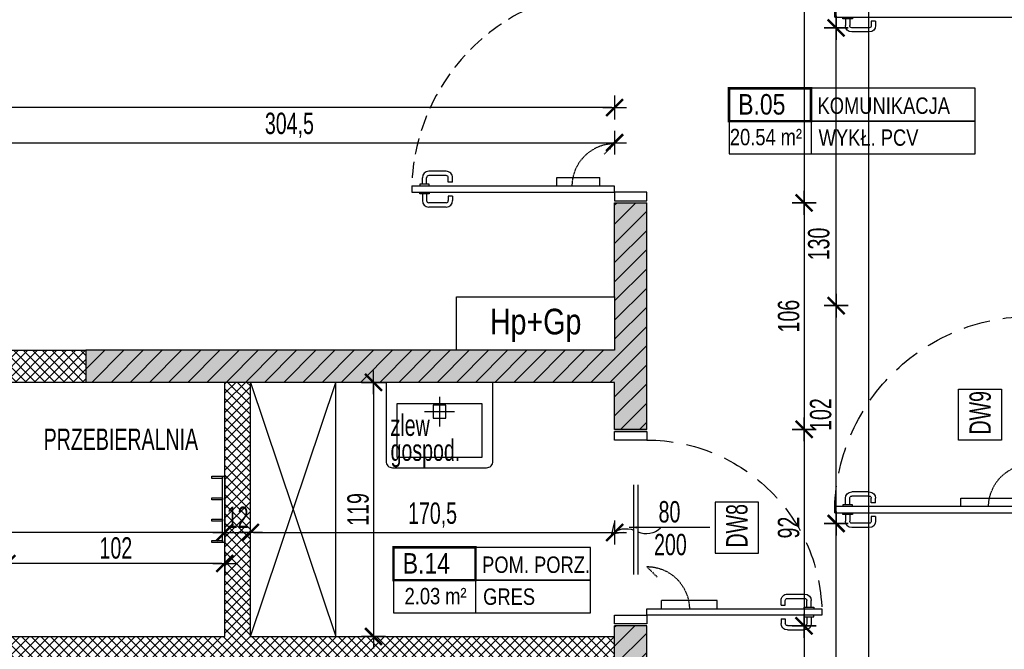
# Model space of a CAD drawing. Header units: millimetres. Extents: x 99331 to 130831, y -7610 to 25890.
# Tile 94 of 101: x 127413 to 127874, y 20904 to 21199. Entities that reach past the tile are written whole.
import ezdxf
from ezdxf.enums import TextEntityAlignment as Align

# ---------------------------------------------------------------- set-up
doc = ezdxf.new("R2010")
doc.units = ezdxf.units.MM
doc.set_wipeout_variables(frame=1)
doc.linetypes.add('DASHED', pattern=[0.75, 0.5, -0.25])
doc.layers.get('DEFPOINTS').update_dxf_attribs({"lineweight": 9})
for name, color, linetype in [('_HSA_HATCH_WYPEŁNIENIA_PRZEGRÓD', 205, 'Continuous'), ('_HSA_HYDRANTY', 20, 'Continuous'), ('_HSA_OPIS', 43, 'Continuous'), ('_HSA_OPIS_STOLARKA_WEWNĘTRZNA', 43, 'Continuous'), ('_HSA_SANITARNE', 133, 'Continuous'), ('_HSA_STOLARKA_WEWNĘTRZNA', 132, 'Continuous'), ('_HSA_WYM_50', 141, 'Continuous'), ('_HSA_WYPOSAŻENIE', 193, 'Continuous'), ('_HSA_ŚCIANY_DZIAŁOWE', 6, 'Continuous'), ('_HSA_ŚCIANY_KONSTRUKCYJNE', 3, 'Continuous')]:
    doc.layers.add(name, color=color, linetype=linetype)
doc.layers.add('_HSA_OPIS_STOLARKA_ZEWNĘTRZNA_POMOC', color=7, linetype='Continuous', true_color=0x6cc7f4, plot=False)
doc.styles.add('Arial', font='Arial.ttf')
doc.styles.add('ARIAL_50', font='Arial Narrow.ttf', dxfattribs={"width": 0.8, "height": 10})
doc.dimstyles.new('WYM_WEWN_50', dxfattribs={"dimscale": 0.7, "dimtxt": 10, "dimasz": 2, "dimexe": 10, "dimexo": 0, "dimgap": 3, "dimtad": 1, "dimdec": 1, "dimrnd": 1e-05, "dimtxsty": 'ARIAL_50', "dimblk": 'Wym-03', "dimcen": 0, "dimdle": 10, "dimse1": 1, "dimse2": 1, "dimclrt": 256, "dimazin": 2, "dimtfac": 1, "dimtdec": 1, "dimtix": 1, "dimtmove": 2, "dimatfit": 0, "dimfxl": 1, "dimtolj": 1, "dimtzin": 0, "dimarcsym": 0})
pattern_1 = [(45, (40000, 0), (-4.49012806, 4.49012806), [])]

# ---------------------------------------------------------------- blocks, each defined once
blk = doc.blocks.new('*U49')
for p, q in [((-95.8, 90), (-98.9, 90)), ((-95.8, 88), (-98.9, 88)), ((-95.8, 91.25), (-95, 91.25)), ((-95.8, 86.75), (-95.8, 91.25)), ((-91.27, 91.25), (-92.07, 91.25)), ((-91.27, 86.75), (-91.27, 91.25)), ((-91.27, 90), (-88.17, 90)), ((-91.27, 88), (-88.17, 88)), ((89.27, 88), (86.17, 88)), ((89.27, 89.25), (90.07, 89.25)), ((89.27, 84.75), (89.27, 89.25)), ((93.8, 89.25), (93, 89.25)), ((93.8, 84.75), (93.8, 89.25)), ((93.8, 88), (96.9, 88)), ((-101.9, 78.86), (-101.9, 87)), ((-99.9, 78.86), (-99.9, 87)), ((-95, 86.75), (-95.8, 86.75)), ((-92.07, 86.75), (-91.27, 86.75)), ((-87.17, 78.86), (-87.17, 87)), ((-85.17, 78.86), (-85.17, 87)), ((83.17, 76.86), (83.17, 85)), ((85.17, 76.86), (85.17, 85)), ((89.27, 86), (86.17, 86)), ((90.07, 84.75), (89.27, 84.75)), ((93, 84.75), (93.8, 84.75)), ((93.8, 86), (96.9, 86)), ((97.9, 76.86), (97.9, 85)), ((99.9, 76.86), (99.9, 85)), ((-96.8, 77.86), (-98.9, 77.86)), ((-96.8, 75.86), (-98.9, 75.86)), ((-96.8, 75.86), (-96.8, 77.86)), ((-90.27, 75.86), (-90.27, 77.86)), ((-90.27, 77.86), (-88.17, 77.86)), ((-90.27, 75.86), (-88.17, 75.86)), ((88.27, 75.86), (86.17, 75.86)), ((88.27, 73.86), (86.17, 73.86)), ((88.27, 73.86), (88.27, 75.86)), ((94.8, 73.86), (94.8, 75.86)), ((94.8, 75.86), (96.9, 75.86)), ((94.8, 73.86), (96.9, 73.86)), ((-92.07, 27), (-88.07, 27)), ((-88.07, 27), (-88.07, 7)), ((86.07, 27), (86.07, 7)), ((90.07, 27), (86.07, 27)), ((-92.07, 7), (-88.07, 7)), ((90.07, 7), (86.07, 7))]:
    blk.add_line(p, q)
at = {"linetype": 'DASHED'}
for p, q in [((-72.27, 0), (-77.22, 4.95)), ((70.27, 0), (75.22, 4.95))]:
    blk.add_line(p, q, dxfattribs=at)
for points in [[(-95, 0), (-92.07, 0), (-92.07, 95), (-95, 95)], [(93, 0), (90.07, 0), (90.07, 93), (93, 93)], [(-99, 0), (-99, -15), (-95, -15), (-95, 0)], [(97, 0), (97, -15), (93, -15), (93, 0)]]:
    blk.add_lwpolyline(points, close=True)
for points in [[(-100, 0), (-100, -15)], [(98, 0), (98, -15)]]:
    blk.add_lwpolyline(points)
at = {"linetype": 'DASHED', "ltscale": 15}
for centre, radius, start, end in [((-95, 0), 95, 0, 90), ((93, 0), 93, 90, 180)]:
    blk.add_arc(centre, radius, start, end, dxfattribs=at)
for centre, radius, start, end in [((-98.9, 87), 3, 90, 180), ((-98.9, 87), 1, 90, 180), ((-88.17, 87), 3, 0, 90), ((-88.17, 87), 1, 0, 90), ((86.17, 85), 3, 90, 180), ((96.9, 85), 3, 0, 90), ((86.17, 85), 1, 90, 180), ((96.9, 85), 1, 0, 90), ((-98.9, 78.86), 3, 180, 270), ((-98.9, 78.86), 1, 180, 270), ((-88.17, 78.86), 3, 270, 0), ((-88.17, 78.86), 1, 270, 0), ((86.17, 76.86), 3, 180, 270), ((86.17, 76.86), 1, 180, 270), ((96.9, 76.86), 3, 270, 0), ((96.9, 76.86), 1, 270, 0)]:
    blk.add_arc(centre, radius, start, end)
at = {"linetype": 'DASHED', "ltscale": 0.5}
for centre, start, end in [((-92.27, 0), 0, 90), ((90.27, 0), 90, 180)]:
    blk.add_arc(centre, 20, start, end, dxfattribs=at)
blk = doc.blocks.new('*U7')
blk.add_line((1, 0.4), (1, -0.4))
at = {"const_width": 0.03}
blk.add_lwpolyline([(0, 0), (1, 0), (1, 0.4), (0, 0.4)], close=True, dxfattribs=at)
for points in [[(1, 0), (3, 0), (3, 0.4), (1, 0.4)], [(0, -0.4), (3, -0.4), (3, 0), (0, 0)]]:
    blk.add_lwpolyline(points, close=True)
at = {"style": 'Arial', "width": 0.8}
blk.add_attdef('NR', text='', height=0.25, dxfattribs=at).set_placement((0.4, 0.08), align=Align.CENTER)
for tag, p in [('NAZWA', (1.079, 0.089)), ('0000', (0.03, -0.291)), ('WYK', (1.092, -0.301))]:
    blk.add_attdef(tag, p, '', height=0.2, dxfattribs=at)
blk = doc.blocks.new('*U95')
blk.add_line((1, 0.4), (1, -0.4))
at = {"const_width": 0.03}
blk.add_lwpolyline([(0, 0), (1, 0), (1, 0.4), (0, 0.4)], close=True, dxfattribs=at)
for points in [[(1, 0), (2.4, 0), (2.4, 0.4), (1, 0.4)], [(0, -0.4), (2.4, -0.4), (2.4, 0), (0, 0)]]:
    blk.add_lwpolyline(points, close=True)
at = {"style": 'Arial', "width": 0.8}
blk.add_attdef('NR', text='', height=0.25, dxfattribs=at).set_placement((0.4, 0.08), align=Align.CENTER)
for tag, p in [('NAZWA', (1.079, 0.089)), ('0000', (0.03, -0.291)), ('WYK', (1.092, -0.301))]:
    blk.add_attdef(tag, p, '', height=0.2, dxfattribs=at)
blk = doc.blocks.new('hydrant+gasnica')
blk.add_wipeout([(0, 25), (74, 25), (74, 0), (0, 0)])
blk.add_lwpolyline([(0, 25), (74, 25), (74, 0), (0, 0), (0, 25)])
at = {"style": 'Arial', "width": 0.8}
blk.add_text('Hp+Gp', height=12, dxfattribs=at).set_placement((37, 7.46), align=Align.CENTER)
blk = doc.blocks.new('*U52')
for p, q in [((93.275, 88.25), (94.075, 88.25)), ((93.275, 83.75), (93.275, 88.25)), ((97.8, 88.25), (97, 88.25)), ((97.8, 83.75), (97.8, 88.25)), ((87.175, 75.86), (87.175, 84)), ((89.175, 75.86), (89.175, 84)), ((93.275, 87), (90.175, 87)), ((93.275, 85), (90.175, 85)), ((94.075, 83.75), (93.275, 83.75)), ((97, 83.75), (97.8, 83.75)), ((97.8, 87), (100.9, 87)), ((97.8, 85), (100.9, 85)), ((101.9, 75.86), (101.9, 84)), ((103.9, 75.86), (103.9, 84)), ((92.275, 74.86), (90.175, 74.86)), ((92.275, 72.86), (92.275, 74.86)), ((98.8, 72.86), (98.8, 74.86)), ((98.8, 74.86), (100.9, 74.86)), ((92.275, 72.86), (90.175, 72.86)), ((98.8, 72.86), (100.9, 72.86)), ((90.075, 33), (90.075, 7)), ((94.075, 33), (90.075, 33)), ((94.075, 7), (90.075, 7))]:
    blk.add_line(p, q)
at = {"linetype": 'DASHED'}
blk.add_line((74.275, 0), (79.225, 4.95), dxfattribs=at)
for points in [[(97, 0), (94.075, 0), (94.075, 92), (97, 92)], [(1, 0), (1, -15), (5, -15), (5, 0)], [(97, 0), (97, -15), (101, -15), (101, 0)]]:
    blk.add_lwpolyline(points, close=True)
for points in [[(0, 0), (0, -15)], [(102, 0), (102, -15)]]:
    blk.add_lwpolyline(points)
at = {"linetype": 'DASHED', "ltscale": 25}
blk.add_arc((97, 0), 92, 90, 180, dxfattribs=at)
for centre, radius, start, end in [((90.175, 84), 3, 90, 180), ((90.175, 84), 1, 90, 180), ((100.9, 84), 3, 0, 90), ((100.9, 84), 1, 0, 90), ((90.175, 75.86), 3, 180, 270), ((90.175, 75.86), 1, 180, 270), ((100.9, 75.86), 3, 270, 0), ((100.9, 75.86), 1, 270, 0)]:
    blk.add_arc(centre, radius, start, end)
at = {"linetype": 'DASHED', "ltscale": 0.5}
blk.add_arc((94.275, 0), 20, 90, 180, dxfattribs=at)
blk = doc.blocks.new('*U50')
for p, q in [((-1.9, 65.86), (-1.9, 74)), ((0.1, 65.86), (0.1, 74)), ((4.2, 77), (1.1, 77)), ((4.2, 75), (1.1, 75)), ((4.2, 78.25), (5, 78.25)), ((4.2, 73.75), (4.2, 78.25)), ((5, 73.75), (4.2, 73.75)), ((8.73, 78.25), (7.93, 78.25)), ((7.93, 73.75), (8.73, 73.75)), ((8.73, 73.75), (8.73, 78.25)), ((8.73, 77), (11.83, 77)), ((8.73, 75), (11.83, 75)), ((12.83, 65.86), (12.83, 74)), ((14.83, 65.86), (14.83, 74)), ((3.2, 64.86), (1.1, 64.86)), ((3.2, 62.86), (3.2, 64.86)), ((9.73, 62.86), (9.73, 64.86)), ((9.73, 64.86), (11.83, 64.86)), ((3.2, 62.86), (1.1, 62.86)), ((9.73, 62.86), (11.83, 62.86)), ((7.93, 33), (11.93, 33)), ((11.93, 33), (11.93, 7)), ((7.93, 7), (11.93, 7)), ((24, -4), (66, -4)), ((24, -6), (66, -6)), ((43.73, -10.98), (42.87, -16.41)), ((48.23, -15.17), (42.87, -16.41))]:
    blk.add_line(p, q)
at = {"linetype": 'DASHED'}
blk.add_line((27.73, 0), (22.78, 4.95), dxfattribs=at)
for points in [[(5, 0), (7.93, 0), (7.93, 82), (5, 82)], [(1, 0), (1, -15), (5, -15), (5, 0)], [(87, 0), (87, -15), (91, -15), (91, 0)]]:
    blk.add_lwpolyline(points, close=True)
for points in [[(0, 0), (0, -15)], [(92, 0), (92, -15)]]:
    blk.add_lwpolyline(points)
at = {"linetype": 'DASHED', "ltscale": 25}
blk.add_arc((5, 0), 82, 0, 90, dxfattribs=at)
for centre, radius, start, end in [((1.1, 74), 3, 90, 180), ((1.1, 74), 1, 90, 180), ((11.83, 74), 3, 0, 90), ((11.83, 74), 1, 0, 90), ((1.1, 65.86), 3, 180, 270), ((1.1, 65.86), 1, 180, 270), ((11.83, 65.86), 3, 270, 0), ((11.83, 65.86), 1, 270, 0), ((52.84, -0.26), 9.79, 137.0478, 202.456), ((35.7, -9.74), 9.79, 317.0478, 22.456)]:
    blk.add_arc(centre, radius, start, end)
at = {"linetype": 'DASHED', "ltscale": 0.5}
blk.add_arc((7.73, 0), 20, 0, 90, dxfattribs=at)
at = {"layer": 'DEFPOINTS'}
for p, q in [((46, -4.38), (46, -5.4)), ((45.49, -4.89), (46.51, -4.89))]:
    blk.add_line(p, q, dxfattribs=at)
blk = doc.blocks.new('Wym-03')
for p, q in [((0, 4), (0, -4)), ((-4, 0), (4, 0))]:
    blk.add_line(p, q)
blk.add_lwpolyline([(-2.83, -2.83, 0.8, 0.8, 0), (2.83, 2.83, 0.05, 0.05, 0)], format="xyseb")
blk = doc.blocks.new('*D149')
at = {"layer": '_HSA_WYM_50', "color": 0, "lineweight": -2, "transparency": 16777216}
blk.add_line((127780.48, 21309.74), (127780.48, 21114.54), dxfattribs=at)
at = {"layer": 'DEFPOINTS', "color": 0, "transparency": 16777216}
for p in [(127706.81, 21311.14), (127706.81, 21113.14), (127780.48, 21113.14)]:
    blk.add_point(p, dxfattribs=at)
at = {"layer": '_HSA_WYM_50', "color": 0, "lineweight": -2, "transparency": 16777216, "xscale": 1.4, "yscale": 1.4, "zscale": 1.4}
for p, rotation in [((127780.48, 21311.14), 90), ((127780.48, 21113.14), 270)]:
    blk.add_blockref('Wym-03', p, dxfattribs=dict(at, rotation=rotation))
at = {"layer": '_HSA_WYM_50', "transparency": 16777216, "insert": (127773.27, 21212.14), "char_height": 10, "attachment_point": 5, "rotation": 90, "style": 'ARIAL_50'}
blk.add_mtext('\\A1;198', dxfattribs=at)
blk = doc.blocks.new('*D150')
at = {"layer": '_HSA_WYM_50', "color": 0, "lineweight": -2, "transparency": 16777216}
blk.add_line((127780.48, 21111.74), (127780.48, 21008.54), dxfattribs=at)
at = {"layer": 'DEFPOINTS', "color": 0, "transparency": 16777216}
for p in [(127706.81, 21113.14), (127706.81, 21007.14), (127780.48, 21007.14)]:
    blk.add_point(p, dxfattribs=at)
at = {"layer": '_HSA_WYM_50', "color": 0, "lineweight": -2, "transparency": 16777216, "xscale": 1.4, "yscale": 1.4, "zscale": 1.4}
for p, rotation in [((127780.48, 21113.14), 90), ((127780.48, 21007.14), 270)]:
    blk.add_blockref('Wym-03', p, dxfattribs=dict(at, rotation=rotation))
at = {"layer": '_HSA_WYM_50', "transparency": 16777216, "insert": (127773.27, 21060.14), "char_height": 10, "attachment_point": 5, "rotation": 90, "style": 'ARIAL_50'}
blk.add_mtext('\\A1;106', dxfattribs=at)
blk = doc.blocks.new('*D151')
at = {"layer": '_HSA_WYM_50', "color": 0, "lineweight": -2, "transparency": 16777216}
blk.add_line((127780.48, 21005.74), (127780.48, 20916.54), dxfattribs=at)
at = {"layer": 'DEFPOINTS', "color": 0, "transparency": 16777216}
for p in [(127706.81, 21007.14), (127706.81, 20915.14), (127780.48, 20915.14)]:
    blk.add_point(p, dxfattribs=at)
at = {"layer": '_HSA_WYM_50', "color": 0, "lineweight": -2, "transparency": 16777216, "xscale": 1.4, "yscale": 1.4, "zscale": 1.4}
for p, rotation in [((127780.48, 21007.14), 90), ((127780.48, 20915.14), 270)]:
    blk.add_blockref('Wym-03', p, dxfattribs=dict(at, rotation=rotation))
at = {"layer": '_HSA_WYM_50', "transparency": 16777216, "insert": (127773.27, 20961.14), "char_height": 10, "attachment_point": 5, "rotation": 90, "style": 'ARIAL_50'}
blk.add_mtext('\\A1;92', dxfattribs=at)
blk = doc.blocks.new('*D152')
at = {"layer": '_HSA_WYM_50', "color": 0, "lineweight": -2, "transparency": 16777216}
blk.add_line((127780.48, 20913.74), (127780.48, 20854.54), dxfattribs=at)
at = {"layer": 'DEFPOINTS', "color": 0, "transparency": 16777216}
for p in [(127706.81, 20915.14), (127706.81, 20853.14), (127780.48, 20853.14)]:
    blk.add_point(p, dxfattribs=at)
at = {"layer": '_HSA_WYM_50', "color": 0, "lineweight": -2, "transparency": 16777216, "xscale": 1.4, "yscale": 1.4, "zscale": 1.4}
for p, rotation in [((127780.48, 20915.14), 90), ((127780.48, 20853.14), 270)]:
    blk.add_blockref('Wym-03', p, dxfattribs=dict(at, rotation=rotation))
at = {"layer": '_HSA_WYM_50', "transparency": 16777216, "insert": (127773.27, 20884.14), "char_height": 10, "attachment_point": 5, "rotation": 90, "style": 'ARIAL_50'}
blk.add_mtext('\\A1;62', dxfattribs=at)
blk = doc.blocks.new('*D162')
at = {"layer": '_HSA_WYM_50', "color": 0, "lineweight": -2, "transparency": 16777216}
blk.add_line((127795.48, 20573.45), (127795.48, 20961.65), dxfattribs=at)
at = {"layer": 'DEFPOINTS', "color": 0, "transparency": 16777216}
for p in [(127795.48, 20963.05), (127886.81, 20963.05), (127886.81, 20572.05)]:
    blk.add_point(p, dxfattribs=at)
at = {"layer": '_HSA_WYM_50', "color": 0, "lineweight": -2, "transparency": 16777216, "xscale": 1.4, "yscale": 1.4, "zscale": 1.4}
for p, rotation in [((127795.48, 20963.05), 90), ((127795.48, 20572.05), 270)]:
    blk.add_blockref('Wym-03', p, dxfattribs=dict(at, rotation=rotation))
at = {"layer": '_HSA_WYM_50', "transparency": 16777216, "insert": (127788.27, 20802.32), "char_height": 10, "attachment_point": 5, "rotation": 90, "style": 'ARIAL_50'}
blk.add_mtext('\\A1;391', dxfattribs=at)
blk = doc.blocks.new('*D163')
at = {"layer": '_HSA_WYM_50', "color": 0, "lineweight": -2, "transparency": 16777216}
blk.add_line((127795.48, 20964.45), (127795.48, 21063.65), dxfattribs=at)
at = {"layer": 'DEFPOINTS', "color": 0, "transparency": 16777216}
for p in [(127795.48, 21065.05), (127886.81, 21065.05), (127886.81, 20963.05)]:
    blk.add_point(p, dxfattribs=at)
at = {"layer": '_HSA_WYM_50', "color": 0, "lineweight": -2, "transparency": 16777216, "xscale": 1.4, "yscale": 1.4, "zscale": 1.4}
for p, rotation in [((127795.48, 21065.05), 90), ((127795.48, 20963.05), 270)]:
    blk.add_blockref('Wym-03', p, dxfattribs=dict(at, rotation=rotation))
at = {"layer": '_HSA_WYM_50', "transparency": 16777216, "insert": (127788.27, 21014.05), "char_height": 10, "attachment_point": 5, "rotation": 90, "style": 'ARIAL_50'}
blk.add_mtext('\\A1;102', dxfattribs=at)
blk = doc.blocks.new('*D164')
at = {"layer": '_HSA_WYM_50', "color": 0, "lineweight": -2, "transparency": 16777216}
blk.add_line((127795.48, 21066.45), (127795.48, 21193.71), dxfattribs=at)
at = {"layer": 'DEFPOINTS', "color": 0, "transparency": 16777216}
for p in [(127795.48, 21195.11), (127886.81, 21195.11), (127886.81, 21065.05)]:
    blk.add_point(p, dxfattribs=at)
at = {"layer": '_HSA_WYM_50', "color": 0, "lineweight": -2, "transparency": 16777216, "xscale": 1.4, "yscale": 1.4, "zscale": 1.4}
for p, rotation in [((127795.48, 21195.11), 90), ((127795.48, 21065.05), 270)]:
    blk.add_blockref('Wym-03', p, dxfattribs=dict(at, rotation=rotation))
at = {"layer": '_HSA_WYM_50', "transparency": 16777216, "insert": (127787.37, 21093.92), "char_height": 10, "attachment_point": 5, "rotation": 90, "style": 'ARIAL_50'}
blk.add_mtext('\\A1;130', dxfattribs=at)
blk = doc.blocks.new('*D165')
at = {"layer": '_HSA_WYM_50', "color": 0, "lineweight": -2, "transparency": 16777216}
blk.add_line((127795.48, 21196.51), (127795.48, 21295.71), dxfattribs=at)
at = {"layer": 'DEFPOINTS', "color": 0, "transparency": 16777216}
for p in [(127795.48, 21297.11), (127886.81, 21297.11), (127886.81, 21195.11)]:
    blk.add_point(p, dxfattribs=at)
at = {"layer": '_HSA_WYM_50', "color": 0, "lineweight": -2, "transparency": 16777216, "xscale": 1.4, "yscale": 1.4, "zscale": 1.4}
for p, rotation in [((127795.48, 21297.11), 90), ((127795.48, 21195.11), 270)]:
    blk.add_blockref('Wym-03', p, dxfattribs=dict(at, rotation=rotation))
at = {"layer": '_HSA_WYM_50', "transparency": 16777216, "insert": (127788.27, 21246.11), "char_height": 10, "attachment_point": 5, "rotation": 90, "style": 'ARIAL_50'}
blk.add_mtext('\\A1;102', dxfattribs=at)
blk = doc.blocks.new('*D116')
at = {"layer": '_HSA_WYM_50', "color": 0, "lineweight": -2, "transparency": 16777216}
blk.add_line((127810.56, 21378.48), (127810.56, 20240.28), dxfattribs=at)
at = {"layer": 'DEFPOINTS', "color": 0, "transparency": 16777216}
for p in [(127795.48, 21379.88), (127795.48, 20238.88), (127810.56, 20238.88)]:
    blk.add_point(p, dxfattribs=at)
at = {"layer": '_HSA_WYM_50', "color": 0, "lineweight": -2, "transparency": 16777216, "xscale": 1.4, "yscale": 1.4, "zscale": 1.4}
for p, rotation in [((127810.56, 21379.88), 90), ((127810.56, 20238.88), 270)]:
    blk.add_blockref('Wym-03', p, dxfattribs=dict(at, rotation=rotation))
at = {"layer": '_HSA_WYM_50', "transparency": 16777216, "insert": (127803.44, 20809.38), "char_height": 10, "attachment_point": 5, "rotation": 90, "style": 'ARIAL_50'}
blk.add_mtext('\\A1;1141', dxfattribs=at)
blk = doc.blocks.new('*D194')
at = {"layer": '_HSA_WYM_50', "color": 0, "lineweight": -2, "transparency": 16777216}
blk.add_line((127507.93, 20944.33), (127408.73, 20944.33), dxfattribs=at)
at = {"layer": 'DEFPOINTS', "color": 0, "transparency": 16777216}
for p in [(127407.33, 20944.33), (127407.33, 20910.14), (127509.33, 20910.14)]:
    blk.add_point(p, dxfattribs=at)
at = {"layer": '_HSA_WYM_50', "color": 0, "lineweight": -2, "transparency": 16777216, "xscale": 1.4, "yscale": 1.4, "zscale": 1.4, "rotation": 180}
blk.add_blockref('Wym-03', (127407.33, 20944.33), dxfattribs=at)
at = {"layer": '_HSA_WYM_50', "color": 0, "lineweight": -2, "transparency": 16777216, "xscale": 1.4, "yscale": 1.4, "zscale": 1.4}
blk.add_blockref('Wym-03', (127509.33, 20944.33), dxfattribs=at)
at = {"layer": '_HSA_WYM_50', "transparency": 16777216, "insert": (127458.33, 20951.54), "char_height": 10, "attachment_point": 5, "style": 'ARIAL_50'}
blk.add_mtext('\\A1;102', dxfattribs=at)
blk = doc.blocks.new('*D119')
at = {"layer": '_HSA_WYM_50', "color": 0, "lineweight": -2, "transparency": 16777216}
blk.add_line((127507.93, 20958.85), (127206.73, 20958.85), dxfattribs=at)
at = {"layer": 'DEFPOINTS', "color": 0, "transparency": 16777216}
for p in [(127205.33, 20958.85), (127205.33, 20944.33), (127509.33, 20944.33)]:
    blk.add_point(p, dxfattribs=at)
at = {"layer": '_HSA_WYM_50', "color": 0, "lineweight": -2, "transparency": 16777216, "xscale": 1.4, "yscale": 1.4, "zscale": 1.4, "rotation": 180}
blk.add_blockref('Wym-03', (127205.33, 20958.85), dxfattribs=at)
at = {"layer": '_HSA_WYM_50', "color": 0, "lineweight": -2, "transparency": 16777216, "xscale": 1.4, "yscale": 1.4, "zscale": 1.4}
blk.add_blockref('Wym-03', (127509.33, 20958.85), dxfattribs=at)
at = {"layer": '_HSA_WYM_50', "transparency": 16777216, "insert": (127357.33, 20966.06), "char_height": 10, "attachment_point": 5, "style": 'ARIAL_50'}
blk.add_mtext('\\A1;304', dxfattribs=at)
blk = doc.blocks.new('*D120')
at = {"layer": '_HSA_WYM_50', "color": 0, "lineweight": -2, "transparency": 16777216}
for p, q in [((127507.93, 20958.85), (127506.53, 20958.85)), ((127509.33, 20958.85), (127521.33, 20958.85)), ((127522.73, 20958.85), (127524.13, 20958.85))]:
    blk.add_line(p, q, dxfattribs=at)
at = {"layer": 'DEFPOINTS', "color": 0, "transparency": 16777216}
for p in [(127521.33, 20958.85), (127521.33, 20955.68), (127509.33, 20944.33)]:
    blk.add_point(p, dxfattribs=at)
at = {"layer": '_HSA_WYM_50', "color": 0, "lineweight": -2, "transparency": 16777216, "xscale": 1.4, "yscale": 1.4, "zscale": 1.4}
blk.add_blockref('Wym-03', (127509.33, 20958.85), dxfattribs=at)
at = {"layer": '_HSA_WYM_50', "color": 0, "lineweight": -2, "transparency": 16777216, "xscale": 1.4, "yscale": 1.4, "zscale": 1.4, "rotation": 180}
blk.add_blockref('Wym-03', (127521.33, 20958.85), dxfattribs=at)
at = {"layer": '_HSA_WYM_50', "transparency": 16777216, "insert": (127515.33, 20965.97), "char_height": 10, "attachment_point": 5, "style": 'ARIAL_50'}
blk.add_mtext('\\A1;12', dxfattribs=at)
blk = doc.blocks.new('*D206')
at = {"layer": '_HSA_WYM_50', "color": 0, "lineweight": -2, "transparency": 16777216}
blk.add_line((127522.73, 20958.85), (127690.41, 20958.85), dxfattribs=at)
at = {"layer": 'DEFPOINTS', "color": 0, "transparency": 16777216}
for p in [(127521.33, 20955.68), (127691.81, 20958.85), (127691.81, 20915.14)]:
    blk.add_point(p, dxfattribs=at)
at = {"layer": '_HSA_WYM_50', "color": 0, "lineweight": -2, "transparency": 16777216, "xscale": 1.4, "yscale": 1.4, "zscale": 1.4, "rotation": 180}
blk.add_blockref('Wym-03', (127521.33, 20958.85), dxfattribs=at)
at = {"layer": '_HSA_WYM_50', "color": 0, "lineweight": -2, "transparency": 16777216, "xscale": 1.4, "yscale": 1.4, "zscale": 1.4}
blk.add_blockref('Wym-03', (127691.81, 20958.85), dxfattribs=at)
at = {"layer": '_HSA_WYM_50', "transparency": 16777216, "insert": (127606.57, 20966.96), "char_height": 10, "attachment_point": 5, "style": 'ARIAL_50'}
blk.add_mtext('\\A1;170,5', dxfattribs=at)
blk = doc.blocks.new('*D207')
at = {"layer": '_HSA_WYM_50', "color": 0, "lineweight": -2, "transparency": 16777216}
blk.add_line((127578.94, 21027.74), (127578.94, 20911.54), dxfattribs=at)
at = {"layer": 'DEFPOINTS', "color": 0, "transparency": 16777216}
for p in [(127561.33, 21029.14), (127561.33, 20910.14), (127578.94, 20910.14)]:
    blk.add_point(p, dxfattribs=at)
at = {"layer": '_HSA_WYM_50', "color": 0, "lineweight": -2, "transparency": 16777216, "xscale": 1.4, "yscale": 1.4, "zscale": 1.4}
for p, rotation in [((127578.94, 21029.14), 90), ((127578.94, 20910.14), 270)]:
    blk.add_blockref('Wym-03', p, dxfattribs=dict(at, rotation=rotation))
at = {"layer": '_HSA_WYM_50', "transparency": 16777216, "insert": (127571.73, 20969.64), "char_height": 10, "attachment_point": 5, "rotation": 90, "style": 'ARIAL_50'}
blk.add_mtext('\\A1;119', dxfattribs=at)
blk = doc.blocks.new('*D212')
at = {"layer": '_HSA_WYM_50', "color": 0, "lineweight": -2, "transparency": 16777216}
blk.add_line((127388.73, 21141.36), (127690.41, 21141.36), dxfattribs=at)
at = {"layer": 'DEFPOINTS', "color": 0, "transparency": 16777216}
for p in [(127691.81, 21141.36), (127387.33, 21044.14), (127691.81, 21044.14)]:
    blk.add_point(p, dxfattribs=at)
at = {"layer": '_HSA_WYM_50', "color": 0, "lineweight": -2, "transparency": 16777216, "xscale": 1.4, "yscale": 1.4, "zscale": 1.4, "rotation": 180}
blk.add_blockref('Wym-03', (127387.33, 21141.36), dxfattribs=at)
at = {"layer": '_HSA_WYM_50', "color": 0, "lineweight": -2, "transparency": 16777216, "xscale": 1.4, "yscale": 1.4, "zscale": 1.4}
blk.add_blockref('Wym-03', (127691.81, 21141.36), dxfattribs=at)
at = {"layer": '_HSA_WYM_50', "transparency": 16777216, "insert": (127539.57, 21149.47), "char_height": 10, "attachment_point": 5, "style": 'ARIAL_50'}
blk.add_mtext('\\A1;304,5', dxfattribs=at)
blk = doc.blocks.new('*D213')
at = {"layer": '_HSA_WYM_50', "color": 0, "lineweight": -2, "transparency": 16777216}
blk.add_line((127690.41, 21157.79), (126793.73, 21157.79), dxfattribs=at)
at = {"layer": 'DEFPOINTS', "color": 0, "transparency": 16777216}
for p in [(126792.33, 21157.79), (126792.33, 21044.14), (127691.81, 21044.14)]:
    blk.add_point(p, dxfattribs=at)
at = {"layer": '_HSA_WYM_50', "color": 0, "lineweight": -2, "transparency": 16777216, "xscale": 1.4, "yscale": 1.4, "zscale": 1.4, "rotation": 180}
blk.add_blockref('Wym-03', (126792.33, 21157.79), dxfattribs=at)
at = {"layer": '_HSA_WYM_50', "color": 0, "lineweight": -2, "transparency": 16777216, "xscale": 1.4, "yscale": 1.4, "zscale": 1.4}
blk.add_blockref('Wym-03', (127691.81, 21157.79), dxfattribs=at)
at = {"layer": '_HSA_WYM_50', "transparency": 16777216, "insert": (127242.07, 21165.9), "char_height": 10, "attachment_point": 5, "style": 'ARIAL_50'}
blk.add_mtext('\\A1;899,5', dxfattribs=at)

msp = doc.modelspace()

# ---------------------------------------------------------------- hatches: boundary and pattern name
at = {"layer": '_HSA_HATCH_WYPEŁNIENIA_PRZEGRÓD', "true_color": 0x969696}
h = msp.add_hatch(color=252, dxfattribs=at)
h.paths.add_polyline_path([(126804.33, 21044.14), (126792.33, 21044.14), (126792.33, 21112.41), (126739.33, 21112.41), (126739.33, 21015.53), (126754.33, 21015.53), (126754.33, 21010.53), (126792.33, 21010.53), (126792.33, 21029.14), (126804.33, 21029.14)])
h.paths.add_polyline_path([(127030.86, 21029.14), (127030.86, 21015.14), (127010.86, 21015.14), (127010.86, 21029.14)], flags=16)
h.paths.add_polyline_path([(127030.86, 21007.91), (127030.86, 20993.91), (127010.86, 20993.91), (127010.86, 21007.91)], flags=16)
h.paths.add_polyline_path([(127030.86, 20985.05), (127030.83, 20971.05), (127010.83, 20971.05), (127010.86, 20985.05)], flags=16)
h.paths.add_polyline_path([(127419.33, 20815.14), (127407.33, 20815.14), (127407.33, 20789.14), (127419.33, 20789.14)])
h.paths.add_polyline_path([(126954.33, 21044.14), (126954.33, 21029.14), (126991.33, 21029.14), (126991.33, 20789.14), (127013.33, 20789.14), (127013.33, 20959.1), (127039.39, 20959.1), (127039.39, 21029.14), (127234.39, 21029.14), (127234.39, 21044.14)])
h.paths.add_polyline_path([(127706.81, 20915.14), (127691.81, 20915.14), (127691.81, 20853.14), (127706.81, 20853.14)])
h.paths.add_polyline_path([(127691.81, 21007.14), (127706.81, 21007.14), (127706.81, 21113.14), (127691.81, 21113.14), (127691.81, 21044.14), (127444.33, 21044.14), (127444.33, 21029.14), (127691.81, 21029.14)])
h.paths.add_polyline_path([(127706.81, 20619.14), (127691.81, 20619.14), (127691.81, 20543.14), (127419.33, 20543.14), (127419.33, 20531.14), (127691.81, 20531.14), (127691.81, 20052.14), (127706.81, 20052.14)])
h.paths.add_polyline_path([(127691.81, 20721.14), (127706.81, 20721.14), (127706.81, 20751.14), (127691.81, 20751.14)])
at = {"layer": '_HSA_HATCH_WYPEŁNIENIA_PRZEGRÓD'}
h = msp.add_hatch(dxfattribs=at)
h.set_pattern_fill('ANSI31', color=256, scale=2, style=0)
h.set_pattern_definition(pattern_1)
h.paths.add_polyline_path([(127706.81, 21007.14), (127706.81, 21113.14), (127691.81, 21113.14), (127691.81, 21044.14), (127444.33, 21044.14), (127444.33, 21029.14), (127691.81, 21029.14), (127691.81, 21007.14)])
h = msp.add_hatch(dxfattribs=at)
h.set_pattern_fill('ANSI37', color=256)
h.set_pattern_definition([(45, (40000, 0), (-2.24506403, 2.24506403), []), (135, (40000, 0), (-2.24506403, -2.24506403), [])])
h.paths.add_polyline_path([(127691.81, 20748.14), (127419.33, 20748.14), (127419.33, 20736.14), (127691.81, 20736.14)])
h.paths.add_polyline_path([(127691.81, 20910.14), (127407.33, 20910.14), (127407.33, 20815.14), (127419.33, 20815.14), (127419.33, 20898.14), (127691.81, 20898.14)])
h.paths.add_polyline_path([(127521.33, 21029.14), (127509.33, 21029.14), (127509.33, 20910.14), (127521.33, 20910.14)])
h.paths.add_polyline_path([(127444.33, 21044.14), (127387.33, 21044.14), (127387.33, 21034.14), (127387.33, 21029.14), (127444.33, 21029.14)])
h.paths.add_polyline_path([(127205.33, 20879.14), (127195.33, 20879.14), (127193.33, 20879.14), (127193.33, 20789.14), (127205.33, 20789.14)])
h.paths.add_polyline_path([(127205.33, 21029.14), (127193.33, 21029.14), (127193.33, 20981.14), (127205.33, 20981.14)])
h = msp.add_hatch(dxfattribs=at)
h.set_pattern_fill('ANSI31', color=256, scale=2, style=0)
h.set_pattern_definition(pattern_1)
h.paths.add_polyline_path([(127706.81, 20915.14), (127691.81, 20915.14), (127691.81, 20853.14), (127706.81, 20853.14)])

# ---------------------------------------------------------------- linework, layer by layer
at = {"layer": '_HSA_OPIS_STOLARKA_WEWNĘTRZNA'}
msp.add_line((127736.36, 20961.14), (127698.62, 20961.14), dxfattribs=at)
at = {"layer": '_HSA_OPIS_STOLARKA_ZEWNĘTRZNA_POMOC', "flags": 128}
for points in [[(127872.94, 21026.01), (127872.94, 21002.09), (127852.74, 21002.09), (127852.74, 21026.01)], [(127738.86, 20973.1), (127738.86, 20949.18), (127759.06, 20949.18), (127759.06, 20973.1)]]:
    msp.add_lwpolyline(points, close=True, dxfattribs=at)
at = {"layer": '_HSA_SANITARNE', "ltscale": 2}
for p, q in [((127609.81, 21022.39), (127609.81, 21008.39)), ((127616.81, 21015.39), (127602.81, 21015.39))]:
    msp.add_line(p, q, dxfattribs=at)
msp.add_lwpolyline([(127584.81, 21029.14), (127584.81, 20992.14, 0.414214), (127587.81, 20989.14), (127631.81, 20989.14, 0.414214), (127634.81, 20992.14), (127634.81, 21029.14), (127584.81, 21029.14)], format="xyb", dxfattribs=at)
for points in [[(127629.81, 21019.14), (127589.81, 21019.14), (127589.81, 20994.14), (127629.81, 20994.14)], [(127612.81, 21018.39), (127606.81, 21018.39), (127606.81, 21012.39), (127612.81, 21012.39)]]:
    msp.add_lwpolyline(points, close=True, dxfattribs=at)
at = {"layer": '_HSA_WYPOSAŻENIE'}
for points in [[(127521.33, 21029.14), (127561.33, 20910.14)], [(127521.33, 20910.14), (127561.33, 21029.14)], [(127561.33, 20910.14), (127561.33, 21029.14)]]:
    msp.add_lwpolyline(points, dxfattribs=at)
for points in [[(127503.33, 20984.14), (127503.33, 20985.14), (127508.33, 20985.14), (127508.33, 20984.14)], [(127508.33, 20985.14), (127509.33, 20985.14), (127509.33, 20954.14), (127508.33, 20954.14)], [(127503.33, 20974.14), (127503.33, 20975.14), (127508.33, 20975.14), (127508.33, 20974.14)], [(127503.33, 20964.14), (127503.33, 20965.14), (127508.33, 20965.14), (127508.33, 20964.14)], [(127503.33, 20954.14), (127503.33, 20955.14), (127508.33, 20955.14), (127508.33, 20954.14)]]:
    msp.add_lwpolyline(points, close=True, dxfattribs=at)
at = {"layer": '_HSA_ŚCIANY_DZIAŁOWE'}
for p, q in [((127691.81, 21113.14), (127706.81, 21113.14)), ((127706.81, 21007.14), (127706.81, 21113.14)), ((127691.81, 21029.14), (127444.33, 21029.14)), ((127691.81, 21007.14), (127691.81, 21029.14)), ((127691.81, 20853.14), (127691.81, 20915.14)), ((127706.81, 20853.14), (127706.81, 20915.14))]:
    msp.add_line(p, q, dxfattribs=at)
for points in [[(127691.81, 21007.14), (127706.81, 21007.14)], [(127706.81, 20915.14), (127691.81, 20915.14)]]:
    msp.add_lwpolyline(points, dxfattribs=at)
msp.add_point((127703.81, 21007.14), dxfattribs=at)
at = {"layer": '_HSA_ŚCIANY_KONSTRUKCYJNE'}
msp.add_lwpolyline([(127444.33, 21029.14), (127387.33, 21029.14), (127387.33, 21044.14), (127444.33, 21044.14)], close=True, dxfattribs=at)
for points in [[(127509.33, 20910.14), (127509.33, 21029.14)], [(127521.33, 20910.14), (127521.33, 21029.14)], [(127407.33, 20815.14), (127407.33, 20910.14), (127509.33, 20910.14)], [(127521.33, 20910.14), (127691.81, 20910.14)]]:
    msp.add_lwpolyline(points, dxfattribs=at)

# ---------------------------------------------------------------- block references
at = {"layer": '_HSA_OPIS'}
ref = msp.add_blockref('*U7', (127745.33, 21151.45), dxfattribs=dict(at, xscale=38.4, yscale=38.4, zscale=38.4))
ref.add_attrib('NR', 'B.05', dxfattribs={"layer": '0', "height": 9.6, "style": 'Arial', "width": 0.8}).set_placement((127760.69, 21154.52), align=Align.CENTER)
ref.add_attrib('NAZWA', 'KOMUNIKACJA', (127786.77, 21154.86), dxfattribs={"layer": '0', "height": 7.68, "style": 'Arial', "width": 0.8})
ref.add_attrib('POW', '20.54', dxfattribs={"layer": '0', "height": 7.68, "style": 'Arial', "width": 0.8}).set_placement((127767.2, 21140.15), align=Align.RIGHT)
ref.add_attrib('M2', 'm²', dxfattribs={"layer": '0', "height": 7.68, "style": 'Arial', "width": 0.8}).set_placement((127779.49, 21140.15), align=Align.RIGHT)
ref.add_attrib('WYK', 'WYKŁ. PCV', (127787.27, 21139.9), dxfattribs={"layer": '0', "height": 7.68, "style": 'Arial', "width": 0.8})
ref = msp.add_blockref('*U95', (127588.31, 20936.51), dxfattribs=dict(at, xscale=38.4, yscale=38.4, zscale=38.4))
ref.add_attrib('NR', 'B.14', dxfattribs={"layer": '0', "height": 9.6, "style": 'Arial', "width": 0.8}).set_placement((127603.67, 20939.58), align=Align.CENTER)
ref.add_attrib('NAZWA', 'POM. PORZ.', (127629.75, 20939.92), dxfattribs={"layer": '0', "height": 7.68, "style": 'Arial', "width": 0.8})
ref.add_attrib('POW', '2.03', dxfattribs={"layer": '0', "height": 7.68, "style": 'Arial', "width": 0.8}).set_placement((127610.18, 20925.21), align=Align.RIGHT)
ref.add_attrib('M2', 'm²', dxfattribs={"layer": '0', "height": 7.68, "style": 'Arial', "width": 0.8}).set_placement((127622.47, 20925.21), align=Align.RIGHT)
ref.add_attrib('WYK', 'GRES', (127630.25, 20924.96), dxfattribs={"layer": '0', "height": 7.68, "style": 'Arial', "width": 0.8})
at = {"layer": '_HSA_STOLARKA_WEWNĘTRZNA', "rotation": 89.99999999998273}
msp.add_blockref('*U49', (127691.81, 21213.14), dxfattribs=at)
at = {"layer": '_HSA_STOLARKA_WEWNĘTRZNA', "xscale": -1}
for name, p, rotation in [('*U52', (127886.81, 21297.11), 90), ('*U52', (127886.81, 21065.05), 90), ('*U50', (127706.81, 20915.14), 270)]:
    msp.add_blockref(name, p, dxfattribs=dict(at, rotation=rotation))

# ---------------------------------------------------------------- texts
at = {"layer": '_HSA_OPIS', "insert": (127586.92, 21014.06), "char_height": 10, "attachment_point": 1, "line_spacing_factor": 0.7, "style": 'ARIAL_50'}
msp.add_mtext_dynamic_manual_height_columns('zlew\\Pgospod.', width=32.8415, gutter_width=4050.38, heights=[0], dxfattribs=at)
at = {"layer": '_HSA_OPIS', "insert": (127424.55, 21007.5), "char_height": 10, "attachment_point": 1, "style": 'ARIAL_50'}
msp.add_mtext_dynamic_manual_height_columns('PRZEBIERALNIA', width=12.6, gutter_width=4050.38, heights=[0], dxfattribs=at)
at = {"layer": '_HSA_OPIS_STOLARKA_WEWNĘTRZNA', "char_height": 10, "width": 38.481, "attachment_point": 1, "style": 'ARIAL_50'}
for s, insert in [('80', (127712.37, 20973.54)), ('200', (127710.26, 20958.2))]:
    msp.add_mtext(s, dxfattribs=dict(at, insert=insert))
at = {"layer": '_HSA_OPIS_STOLARKA_ZEWNĘTRZNA_POMOC', "char_height": 10, "width": 19.3387, "attachment_point": 1, "rotation": 90, "style": 'ARIAL_50'}
for s, insert in [('DW9', (127857.88, 21004.71)), ('DW8', (127744, 20951.79))]:
    msp.add_mtext(s, dxfattribs=dict(at, insert=insert))

# ---------------------------------------------------------------- dimensions: what is measured, and where the dimension line sits
at = {"layer": '_HSA_WYM_50'}
for p1, p2, distance, picture, middle in [((127795.48, 21379.88), (127795.48, 20238.88), 15.08, '*D116', (127803.44, 20809.38)), ((127561.33, 21029.14), (127561.33, 20910.14), 17.61, '*D207', (127571.73, 20969.64)), ((127509.33, 20944.33), (127205.33, 20944.33), -14.52, '*D119', (127357.33, 20966.06)), ((127509.33, 20910.14), (127407.33, 20910.14), -34.19, '*D194', (127458.33, 20951.54))]:
    dim = msp.add_aligned_dim(p1=p1, p2=p2, distance=distance, dimstyle='WYM_WEWN_50', override={"dimrnd": 0.5}, dxfattribs=at)
    dim.commit()
    dim.dimension.update_dxf_attribs({"geometry": picture, "text_midpoint": middle})
for base, p1, p2, picture, middle in [((127780.48, 21113.14), (127706.81, 21311.14), (127706.81, 21113.14), '*D149', (127773.27, 21212.14)), ((127795.48, 21297.11), (127886.81, 21195.11), (127886.81, 21297.11), '*D165', (127788.27, 21246.11)), ((127780.48, 21007.14), (127706.81, 21113.14), (127706.81, 21007.14), '*D150', (127773.27, 21060.14)), ((127795.48, 21065.05), (127886.81, 20963.05), (127886.81, 21065.05), '*D163', (127788.27, 21014.05)), ((127780.48, 20915.14), (127706.81, 21007.14), (127706.81, 20915.14), '*D151', (127773.27, 20961.14)), ((127780.48, 20853.14), (127706.81, 20915.14), (127706.81, 20853.14), '*D152', (127773.27, 20884.14))]:
    dim = msp.add_linear_dim(base=base, p1=p1, p2=p2, angle=270, dimstyle='WYM_WEWN_50', override={"dimrnd": 0.5}, dxfattribs=at)
    dim.commit()
    dim.dimension.update_dxf_attribs({"geometry": picture, "text_midpoint": middle})
for base, p1, p2, picture, middle in [((127795.48, 21195.11), (127886.81, 21065.05), (127886.81, 21195.11), '*D164', (127787.37, 21093.92)), ((127795.48, 20963.05), (127886.81, 20572.05), (127886.81, 20963.05), '*D162', (127788.27, 20802.32))]:
    dim = msp.add_linear_dim(base=base, p1=p1, p2=p2, angle=270, dimstyle='WYM_WEWN_50', override={"dimrnd": 0.5}, dxfattribs=at)
    dim.commit()
    dim.dimension.update_dxf_attribs({"geometry": picture, "text_midpoint": middle, "dimtype": 160})
for base, p1, p2, picture, middle in [((127521.33, 20958.85), (127509.33, 20944.33), (127521.33, 20955.68), '*D120', (127515.33, 20965.97)), ((127691.81, 20958.85), (127521.33, 20955.68), (127691.81, 20915.14), '*D206', (127606.57, 20966.96))]:
    dim = msp.add_linear_dim(base=base, p1=p1, p2=p2, dimstyle='WYM_WEWN_50', override={"dimrnd": 0.5}, dxfattribs=at)
    dim.commit()
    dim.dimension.update_dxf_attribs({"geometry": picture, "text_midpoint": middle})

# ---------------------------------------------------------------- next in the draw order: block references
at = {"layer": '_HSA_HYDRANTY'}
msp.add_blockref('hydrant+gasnica', (127617.81, 21044.14), dxfattribs=at)

# ---------------------------------------------------------------- next in the draw order: linework, layer by layer
at = {"layer": '_HSA_ŚCIANY_DZIAŁOWE'}
for q in [(127691.81, 21113.14), (127444.33, 21044.14)]:
    msp.add_line((127691.81, 21044.14), q, dxfattribs=at)

# ---------------------------------------------------------------- next in the draw order: block references
at = {"layer": '_HSA_HYDRANTY'}
msp.add_blockref('hydrant+gasnica', (127617.81, 21044.14), dxfattribs=at)

# ---------------------------------------------------------------- next in the draw order: dimensions: what is measured, and where the dimension line sits
at = {"layer": '_HSA_WYM_50'}
dim = msp.add_aligned_dim(p1=(127691.81, 21044.14), p2=(126792.33, 21044.14), distance=-113.65, dimstyle='WYM_WEWN_50', override={"dimrnd": 0.5}, dxfattribs=at)
dim.commit()
dim.dimension.update_dxf_attribs({"geometry": '*D213', "text_midpoint": (127242.07, 21165.9)})
dim = msp.add_linear_dim(base=(127691.81, 21141.36), p1=(127387.33, 21044.14), p2=(127691.81, 21044.14), angle=180, dimstyle='WYM_WEWN_50', override={"dimrnd": 0.5}, dxfattribs=at)
dim.commit()
dim.dimension.update_dxf_attribs({"geometry": '*D212', "text_midpoint": (127539.57, 21149.47)})

doc.saveas('drawing.dxf')
